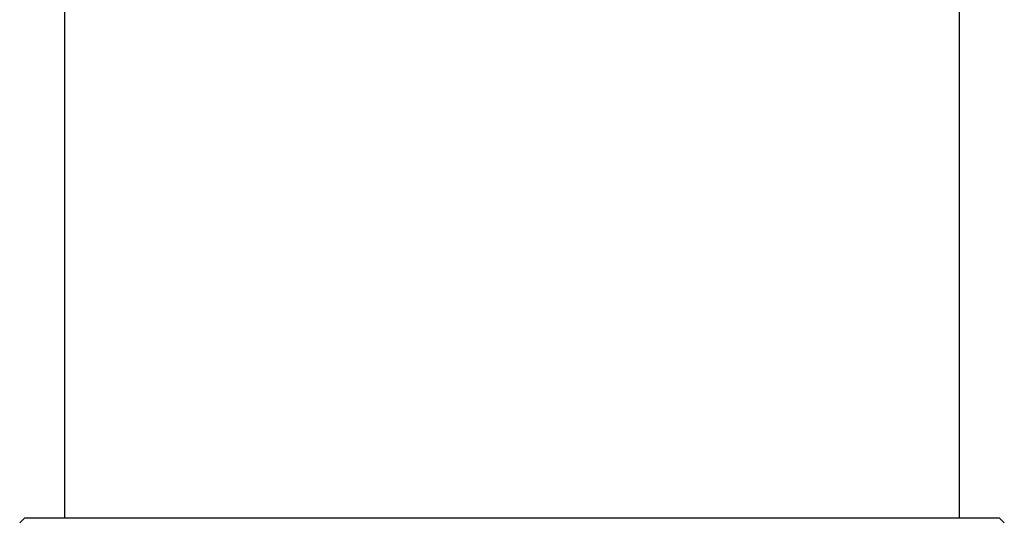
# Paper-space layout '_Back' of a CAD drawing. Header units: millimetres. Extents: x -25 to 25, y -1 to 320.
# Tile 47 of 48: x -19 to 19, y 60 to 80. Entities that reach past the tile are written whole.
import ezdxf

# ---------------------------------------------------------------- set-up
doc = ezdxf.new("R2010")
doc.units = ezdxf.units.MM

psp = doc.layouts.new('_Back')

# ---------------------------------------------------------------- linework, layer by layer
at = {"color": 7, "linetype": 'Continuous', "lineweight": 25}
for p, q in [((-17.5, 237.5), (-17.5, 60.05)), ((17.5, 60.05), (17.5, 237.5)), ((-19.05, 60.05), (-19.25, 59.85)), ((-19.05, 60.05), (19.05, 60.05)), ((19.25, 59.85), (19.05, 60.05))]:
    psp.add_line(p, q, dxfattribs=at)

doc.saveas('drawing.dxf')
